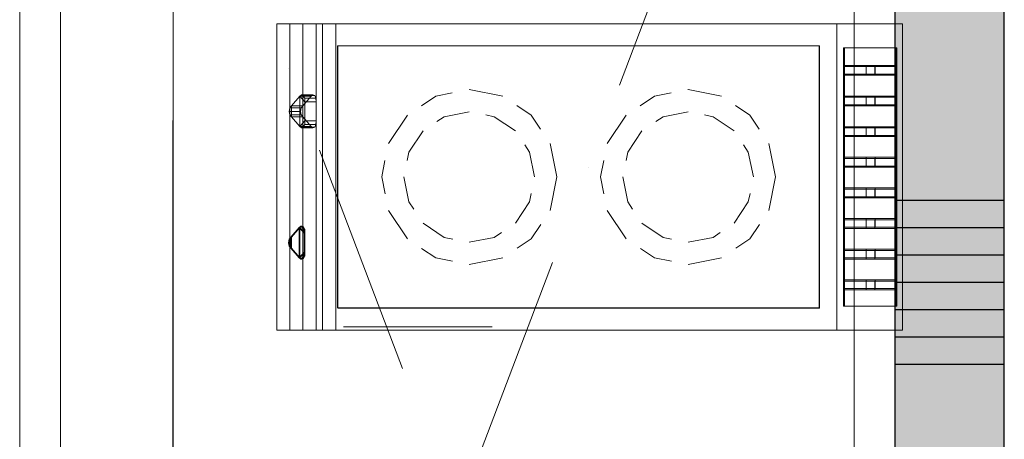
# Model space of a CAD drawing. Header units: millimetres. Extents: x 20872 to 297961, y -293704 to 213007.
# Tile 86 of 256: x 115508 to 116633, y -132964 to -132484. Entities that reach past the tile are written whole.
import ezdxf
from ezdxf.xclip import XClip

# ---------------------------------------------------------------- set-up
doc = ezdxf.new("R2010")
doc.units = ezdxf.units.MM
doc.header["$LTSCALE"] = 100
doc.header["$XCLIPFRAME"] = 2
doc.linetypes.add('ACAD_ISO10W100', pattern=[18, 12, -3, 0, -3])
for name, color, linetype in [('A--L$7--_stramien', 1, 'Continuous'), ('A--L20--_bovenbouw', 3, 'Continuous'), ('A--L73--_vaste keukenvoorzieningen', 8, 'Continuous'), ('A--T$1A-afwerking', 8, 'Continuous'), ('XREFS', 9, 'Continuous')]:
    doc.layers.add(name, color=color, linetype=linetype)

# ---------------------------------------------------------------- blocks, each defined once
blk = doc.blocks.new('catering')
at = {"layer": 'A--L73--_vaste keukenvoorzieningen', "lineweight": 0}
for points in [[(210587.803, 32265.819), (210587.803, 32331.222), (210604.294, 32331.222), (210604.294, 32265.819), (210604.294, 32260.218), (210593.803, 32260.218), (210593.803, 32265.819), (210587.803, 32265.819)], [(210604.301, 32260.688), (210604.296, 32331.179)], [(210584.294, 32270.896), (210584.294, 32323.64)], [(210604.294, 32323.64), (210604.294, 32270.896)], [(210585.225, 32271.827), (210585.225, 32322.709)], [(210585.225, 32271.827), (210585.225, 32322.709)], [(210603.362, 32322.709), (210603.362, 32271.827)], [(210603.362, 32322.709), (210603.362, 32271.827)], [(210598.003, 32307.051), (210599.894, 32312.037)], [(210604.294, 32306.708), (210604.294, 32312.042)], [(210590.439, 32307.433), (210590.439, 32307.433)], [(210584.294, 32306.307), (210584.294, 32306.307)], [(210591.148, 32305.563), (210593.039, 32300.576)], [(210597.294, 32305.18), (210597.294, 32305.181)], [(210604.294, 32304.708), (210604.294, 32304.708)], [(210584.294, 32304.307), (210584.294, 32298.974)], [(210594.576, 32298.012), (210596.467, 32302.999)], [(210604.294, 32297.042), (210604.294, 32302.375)]]:
    blk.add_lwpolyline(points, dxfattribs=at)
at = {"layer": 'A--L73--_vaste keukenvoorzieningen', "lineweight": 5}
for points in [[(210587.803, 32331.222), (210587.803, 32265.819)], [(210604.294, 32265.819), (210604.294, 32331.222)], [(210590.167, 32301.453), (210590.167, 32308.453)], [(210590.167, 32308.453), (210591.517, 32308.453)], [(210590.167, 32308.453), (210590.167, 32301.453)], [(210590.767, 32308.453), (210590.167, 32308.453)], [(210590.167, 32301.453), (210590.167, 32308.453)], [(210590.167, 32308.453), (210591.517, 32308.453)], [(210590.167, 32308.453), (210590.167, 32301.453)], [(210590.767, 32308.453), (210590.167, 32308.453)], [(210591.517, 32308.453), (210590.167, 32308.453)], [(210590.167, 32308.453), (210604.468, 32308.453)], [(210590.767, 32308.453), (210590.167, 32308.453)], [(210590.167, 32308.453), (210604.468, 32308.453)], [(210591.517, 32308.453), (210590.167, 32308.453)], [(210590.167, 32308.453), (210604.468, 32308.453)], [(210590.167, 32301.453), (210590.167, 32308.453)], [(210590.167, 32308.453), (210591.517, 32308.453)], [(210590.167, 32308.453), (210590.167, 32301.453)], [(210590.767, 32308.453), (210590.167, 32308.453)], [(210590.167, 32301.453), (210590.167, 32308.453)], [(210590.167, 32308.453), (210591.517, 32308.453)], [(210590.167, 32308.453), (210590.167, 32301.453)], [(210590.767, 32308.453), (210590.167, 32308.453)], [(210590.767, 32308.453), (210590.167, 32308.453)], [(210590.167, 32308.453), (210604.468, 32308.453)], [(210590.467, 32301.453), (210590.467, 32308.453)], [(210590.467, 32308.453), (210604.468, 32308.453)], [(210590.467, 32308.453), (210604.468, 32308.453)], [(210590.467, 32301.453), (210590.467, 32308.453)], [(210604.468, 32308.453), (210590.467, 32308.453)], [(210590.467, 32308.453), (210591.067, 32308.453)], [(210590.467, 32308.453), (210590.467, 32301.453)], [(210604.468, 32308.453), (210590.467, 32308.453)], [(210590.467, 32301.453), (210590.467, 32308.453)], [(210590.467, 32308.453), (210591.067, 32308.453)], [(210590.467, 32308.453), (210590.467, 32301.453)], [(210604.468, 32308.453), (210590.467, 32308.453)], [(210590.467, 32301.453), (210590.467, 32308.453)], [(210590.467, 32308.453), (210591.067, 32308.453)], [(210590.767, 32308.453), (210590.767, 32301.453)], [(210604.468, 32308.453), (210590.767, 32308.453)], [(210590.767, 32301.453), (210590.767, 32308.453)], [(210590.767, 32308.453), (210590.767, 32301.453)], [(210604.468, 32308.453), (210590.767, 32308.453)], [(210590.767, 32301.453), (210590.767, 32308.453)], [(210604.468, 32308.453), (210590.767, 32308.453)], [(210590.767, 32308.453), (210590.767, 32301.453)], [(210604.468, 32308.453), (210590.767, 32308.453)], [(210590.767, 32301.453), (210590.767, 32308.453)], [(210590.767, 32308.453), (210590.767, 32301.453)], [(210604.468, 32308.453), (210590.767, 32308.453)], [(210590.767, 32301.453), (210590.767, 32308.453)], [(210604.468, 32308.453), (210590.767, 32308.453)], [(210591.067, 32308.453), (210591.067, 32301.453)], [(210591.067, 32308.453), (210591.067, 32301.453)], [(210591.067, 32308.453), (210602.967, 32308.453)], [(210591.067, 32301.453), (210591.067, 32308.453)], [(210591.067, 32308.453), (210602.967, 32308.453)], [(210591.067, 32308.453), (210591.067, 32301.453)], [(210591.067, 32301.453), (210591.067, 32308.453)], [(210591.067, 32308.453), (210602.967, 32308.453)], [(210591.067, 32308.453), (210591.067, 32301.453)], [(210591.217, 32301.453), (210591.217, 32308.453)], [(210591.217, 32308.453), (210604.468, 32308.453)], [(210591.217, 32308.453), (210591.217, 32301.453)], [(210591.517, 32308.453), (210591.217, 32308.453)], [(210591.217, 32301.453), (210591.217, 32308.453)], [(210591.217, 32308.453), (210604.468, 32308.453)], [(210591.217, 32308.453), (210591.217, 32301.453)], [(210591.517, 32308.453), (210591.217, 32308.453)], [(210604.468, 32308.453), (210591.217, 32308.453)], [(210591.217, 32308.453), (210591.517, 32308.453)], [(210604.468, 32308.453), (210591.217, 32308.453)], [(210591.217, 32308.453), (210591.517, 32308.453)], [(210591.217, 32301.453), (210591.217, 32308.453)], [(210591.217, 32308.453), (210604.468, 32308.453)], [(210591.217, 32308.453), (210591.217, 32301.453)], [(210591.517, 32308.453), (210591.217, 32308.453)], [(210591.217, 32301.453), (210591.217, 32308.453)], [(210591.217, 32308.453), (210604.468, 32308.453)], [(210591.217, 32308.453), (210591.217, 32301.453)], [(210591.517, 32308.453), (210591.217, 32308.453)], [(210591.517, 32301.453), (210591.517, 32308.453)], [(210591.517, 32308.453), (210591.517, 32301.453)], [(210591.517, 32301.453), (210591.517, 32308.453)], [(210591.517, 32308.453), (210591.517, 32301.453)], [(210604.468, 32308.453), (210591.517, 32308.453)], [(210591.517, 32308.453), (210604.468, 32308.453)], [(210591.517, 32301.453), (210591.517, 32308.453)], [(210591.517, 32308.453), (210604.468, 32308.453)], [(210604.468, 32308.453), (210591.517, 32308.453)], [(210591.517, 32308.453), (210604.468, 32308.453)], [(210591.517, 32301.453), (210591.517, 32308.453)], [(210591.517, 32308.453), (210591.517, 32301.453)], [(210591.517, 32301.453), (210591.517, 32308.453)], [(210591.517, 32308.453), (210591.517, 32301.453)], [(210602.967, 32308.453), (210602.967, 32301.453)], [(210602.967, 32308.453), (210602.967, 32301.453)], [(210602.967, 32308.453), (210604.468, 32308.453)], [(210604.468, 32308.453), (210602.967, 32308.453)], [(210602.967, 32308.453), (210604.468, 32308.453)], [(210602.967, 32301.453), (210602.967, 32308.453)], [(210602.967, 32308.453), (210604.468, 32308.453)], [(210602.967, 32308.453), (210602.967, 32301.453)], [(210602.967, 32301.453), (210602.967, 32308.453)], [(210602.967, 32308.453), (210604.468, 32308.453)], [(210602.967, 32308.453), (210602.967, 32301.453)], [(210604.468, 32308.453), (210604.468, 32301.453)], [(210604.468, 32301.453), (210604.468, 32308.453)], [(210604.468, 32308.453), (210604.468, 32301.453)], [(210604.468, 32301.453), (210604.468, 32308.453)], [(210604.468, 32308.453), (210604.468, 32301.453)], [(210604.468, 32301.453), (210604.468, 32308.453)], [(210604.468, 32308.453), (210604.468, 32301.453)], [(210604.468, 32301.453), (210604.468, 32308.453)], [(210604.468, 32308.453), (210604.468, 32301.453)], [(210604.468, 32308.453), (210604.468, 32301.453)], [(210604.468, 32308.453), (210604.468, 32301.453)], [(210604.468, 32301.453), (210604.468, 32308.453)], [(210604.468, 32308.453), (210604.468, 32301.453)], [(210604.468, 32301.453), (210604.468, 32308.453)], [(210604.468, 32308.453), (210604.468, 32301.453)], [(210604.468, 32301.453), (210604.468, 32308.453)], [(210604.468, 32308.453), (210604.468, 32301.453)], [(210604.468, 32301.453), (210604.468, 32308.453)], [(210604.468, 32308.453), (210604.468, 32301.453)], [(210604.468, 32301.453), (210604.468, 32308.453)], [(210604.468, 32308.453), (210604.468, 32301.453)], [(210604.468, 32301.453), (210604.468, 32308.453)], [(210604.468, 32308.453), (210604.468, 32301.453)], [(210604.468, 32301.453), (210604.468, 32308.453)], [(210604.468, 32308.453), (210604.468, 32301.453)], [(210604.468, 32301.453), (210604.468, 32308.453)], [(210604.468, 32308.453), (210604.468, 32301.453)], [(210591.557, 32301.96), (210591.557, 32307.95)], [(210591.557, 32307.95), (210602.562, 32307.95)], [(210591.567, 32307.953), (210591.567, 32301.953)], [(210602.568, 32307.953), (210591.567, 32307.953)], [(210602.562, 32307.95), (210602.562, 32301.96)], [(210602.568, 32307.953), (210602.568, 32301.953)], [(210603.117, 32307.903), (210603.117, 32302.003)], [(210604.318, 32307.903), (210603.117, 32307.903)], [(210604.34, 32307.903), (210603.14, 32307.903)], [(210603.14, 32307.903), (210603.14, 32302.003)], [(210603.14, 32302.003), (210603.14, 32307.903)], [(210603.14, 32307.903), (210603.14, 32302.003)], [(210604.34, 32307.903), (210603.14, 32307.903)], [(210603.14, 32307.903), (210603.14, 32302.003)], [(210603.14, 32302.003), (210603.14, 32307.903)], [(210603.14, 32307.903), (210603.14, 32302.003)], [(210604.34, 32307.903), (210603.14, 32307.903)], [(210603.14, 32307.903), (210604.34, 32307.903)], [(210604.34, 32307.903), (210603.14, 32307.903)], [(210603.14, 32307.903), (210603.14, 32302.003)], [(210604.318, 32302.003), (210604.318, 32307.903)], [(210604.34, 32302.003), (210604.34, 32307.903)], [(210604.34, 32307.903), (210604.34, 32302.003)], [(210604.34, 32302.003), (210604.34, 32307.903)], [(210604.34, 32302.003), (210604.34, 32307.903)], [(210604.34, 32307.903), (210604.34, 32302.003)], [(210604.34, 32302.003), (210604.34, 32307.903)], [(210604.34, 32302.003), (210604.34, 32307.903)], [(210603.122, 32307.475), (210604.318, 32307.475)], [(210603.14, 32307.303), (210603.14, 32307.503)], [(210603.14, 32307.503), (210603.641, 32307.503)], [(210604.34, 32307.503), (210603.14, 32307.503)], [(210603.14, 32307.503), (210603.14, 32307.303)], [(210603.14, 32307.303), (210603.14, 32307.503)], [(210603.14, 32307.503), (210603.641, 32307.503)], [(210604.34, 32307.503), (210603.14, 32307.503)], [(210603.14, 32307.503), (210603.14, 32307.303)], [(210604.34, 32307.503), (210603.14, 32307.503)], [(210603.14, 32307.503), (210603.641, 32307.503)], [(210603.639, 32307.475), (210603.639, 32307.277)], [(210603.641, 32307.503), (210603.641, 32307.303)], [(210603.641, 32307.303), (210603.641, 32307.503)], [(210603.641, 32307.503), (210603.84, 32307.503)], [(210603.641, 32307.503), (210603.641, 32307.303)], [(210603.641, 32307.303), (210603.641, 32307.503)], [(210603.641, 32307.503), (210603.84, 32307.503)], [(210603.641, 32307.503), (210603.84, 32307.503)], [(210603.838, 32307.277), (210603.838, 32307.475)], [(210603.84, 32307.503), (210603.84, 32307.303)], [(210603.84, 32307.303), (210603.84, 32307.503)], [(210603.84, 32307.503), (210604.34, 32307.503)], [(210603.84, 32307.503), (210603.84, 32307.303)], [(210603.84, 32307.303), (210603.84, 32307.503)], [(210603.84, 32307.503), (210604.34, 32307.503)], [(210603.84, 32307.503), (210604.34, 32307.503)], [(210604.34, 32307.503), (210604.34, 32307.303)], [(210604.34, 32307.303), (210604.34, 32307.503)], [(210604.34, 32307.503), (210604.34, 32307.303)], [(210604.34, 32307.303), (210604.34, 32307.503)], [(210604.318, 32307.277), (210603.117, 32307.277)], [(210603.641, 32307.303), (210603.14, 32307.303)], [(210603.14, 32307.303), (210604.34, 32307.303)], [(210603.641, 32307.303), (210603.14, 32307.303)], [(210603.14, 32307.303), (210604.34, 32307.303)], [(210604.34, 32307.303), (210603.14, 32307.303)], [(210603.14, 32307.303), (210603.641, 32307.303)], [(210603.84, 32307.303), (210603.641, 32307.303)], [(210603.84, 32307.303), (210603.641, 32307.303)], [(210603.641, 32307.303), (210603.84, 32307.303)], [(210604.34, 32307.303), (210603.84, 32307.303)], [(210604.34, 32307.303), (210603.84, 32307.303)], [(210603.84, 32307.303), (210604.34, 32307.303)], [(210594.567, 32306.953), (210594.566, 32306.952)], [(210595.332, 32306.8), (210594.567, 32306.953)], [(210599.567, 32306.953), (210599.566, 32306.952)], [(210600.332, 32306.8), (210599.567, 32306.953)], [(210590.698, 32306.797), (210590.504, 32306.58)], [(210590.698, 32306.797), (210590.504, 32306.58)], [(210590.698, 32306.797), (210590.504, 32306.58)], [(210590.737, 32306.831), (210590.698, 32306.797)], [(210590.737, 32306.831), (210590.698, 32306.797)], [(210590.698, 32306.797), (210590.737, 32306.831)], [(210590.698, 32306.797), (210590.955, 32306.797)], [(210590.955, 32306.797), (210590.698, 32306.797)], [(210590.698, 32306.797), (210590.955, 32306.797)], [(210590.955, 32306.797), (210590.698, 32306.797)], [(210590.813, 32306.669), (210590.698, 32306.797)], [(210590.698, 32306.107), (210590.698, 32306.797)], [(210590.698, 32306.797), (210590.813, 32306.669)], [(210590.698, 32306.107), (210590.698, 32306.797)], [(210590.78, 32306.814), (210590.737, 32306.831)], [(210590.737, 32306.831), (210590.994, 32306.831)], [(210590.994, 32306.831), (210590.737, 32306.831)], [(210590.78, 32306.814), (210590.737, 32306.831)], [(210590.737, 32306.831), (210590.994, 32306.831)], [(210590.994, 32306.831), (210590.737, 32306.831)], [(210590.78, 32306.814), (210590.737, 32306.831)], [(210590.737, 32306.831), (210590.808, 32306.752)], [(210590.737, 32306.831), (210590.808, 32306.752)], [(210590.761, 32306.58), (210590.955, 32306.797)], [(210590.761, 32306.58), (210590.955, 32306.797)], [(210590.808, 32306.752), (210590.78, 32306.814)], [(210590.78, 32306.814), (210591.036, 32306.814)], [(210591.036, 32306.814), (210590.78, 32306.814)], [(210590.808, 32306.752), (210590.78, 32306.814)], [(210590.78, 32306.814), (210591.036, 32306.814)], [(210591.036, 32306.814), (210590.78, 32306.814)], [(210590.808, 32306.752), (210590.78, 32306.814)], [(210590.813, 32306.669), (210590.808, 32306.752)], [(210590.808, 32306.752), (210591.065, 32306.752)], [(210591.065, 32306.752), (210590.808, 32306.752)], [(210590.813, 32306.669), (210590.808, 32306.752)], [(210590.808, 32306.752), (210591.065, 32306.752)], [(210591.065, 32306.752), (210590.808, 32306.752)], [(210590.808, 32306.752), (210590.813, 32306.669)], [(210590.955, 32306.797), (210590.994, 32306.831)], [(210590.955, 32306.797), (210590.994, 32306.831)], [(210590.994, 32306.831), (210591.036, 32306.814)], [(210590.994, 32306.831), (210591.036, 32306.814)], [(210591.036, 32306.814), (210591.065, 32306.752)], [(210591.036, 32306.814), (210591.065, 32306.752)], [(210591.065, 32306.752), (210591.07, 32306.669)], [(210591.065, 32306.752), (210591.07, 32306.669)], [(210593.802, 32306.8), (210593.474, 32306.581)], [(210594.181, 32306.876), (210593.802, 32306.8)], [(210598.802, 32306.8), (210598.474, 32306.581)], [(210599.181, 32306.876), (210598.802, 32306.8)], [(210603.122, 32306.775), (210604.318, 32306.775)], [(210603.14, 32306.603), (210603.14, 32306.803)], [(210603.14, 32306.803), (210603.641, 32306.803)], [(210604.34, 32306.803), (210603.14, 32306.803)], [(210603.14, 32306.803), (210603.14, 32306.603)], [(210603.14, 32306.603), (210603.14, 32306.803)], [(210603.14, 32306.803), (210603.641, 32306.803)], [(210604.34, 32306.803), (210603.14, 32306.803)], [(210603.14, 32306.803), (210603.14, 32306.603)], [(210604.34, 32306.803), (210603.14, 32306.803)], [(210603.14, 32306.803), (210603.641, 32306.803)], [(210603.639, 32306.775), (210603.639, 32306.577)], [(210603.641, 32306.803), (210603.641, 32306.603)], [(210603.641, 32306.603), (210603.641, 32306.803)], [(210603.641, 32306.803), (210603.84, 32306.803)], [(210603.641, 32306.803), (210603.641, 32306.603)], [(210603.641, 32306.603), (210603.641, 32306.803)], [(210603.641, 32306.803), (210603.84, 32306.803)], [(210603.641, 32306.803), (210603.84, 32306.803)], [(210603.838, 32306.577), (210603.838, 32306.775)], [(210603.84, 32306.803), (210603.84, 32306.603)], [(210603.84, 32306.603), (210603.84, 32306.803)], [(210603.84, 32306.803), (210604.34, 32306.803)], [(210603.84, 32306.803), (210603.84, 32306.603)], [(210603.84, 32306.603), (210603.84, 32306.803)], [(210603.84, 32306.803), (210604.34, 32306.803)], [(210603.84, 32306.803), (210604.34, 32306.803)], [(210604.34, 32306.803), (210604.34, 32306.603)], [(210604.34, 32306.603), (210604.34, 32306.803)], [(210604.34, 32306.803), (210604.34, 32306.603)], [(210604.34, 32306.603), (210604.34, 32306.803)], [(210590.469, 32306.531), (210590.456, 32306.452)], [(210590.469, 32306.531), (210590.456, 32306.452)], [(210590.456, 32306.452), (210590.469, 32306.531)], [(210590.504, 32306.58), (210590.469, 32306.531)], [(210590.504, 32306.58), (210590.469, 32306.531)], [(210590.504, 32306.58), (210590.469, 32306.531)], [(210590.469, 32306.531), (210590.726, 32306.531)], [(210590.726, 32306.531), (210590.469, 32306.531)], [(210590.469, 32306.531), (210590.726, 32306.531)], [(210590.726, 32306.531), (210590.469, 32306.531)], [(210590.469, 32306.531), (210590.469, 32306.373)], [(210590.469, 32306.531), (210590.469, 32306.373)], [(210590.504, 32306.58), (210590.761, 32306.58)], [(210590.761, 32306.58), (210590.504, 32306.58)], [(210590.504, 32306.58), (210590.761, 32306.58)], [(210590.761, 32306.58), (210590.504, 32306.58)], [(210590.504, 32306.58), (210590.504, 32306.324)], [(210590.504, 32306.324), (210590.504, 32306.58)], [(210590.713, 32306.452), (210590.726, 32306.531)], [(210590.713, 32306.452), (210590.726, 32306.531)], [(210590.726, 32306.531), (210590.761, 32306.58)], [(210590.726, 32306.531), (210590.761, 32306.58)], [(210590.813, 32306.235), (210590.813, 32306.669)], [(210590.813, 32306.669), (210591.07, 32306.669)], [(210591.07, 32306.669), (210590.813, 32306.669)], [(210590.813, 32306.235), (210590.813, 32306.669)], [(210590.813, 32306.669), (210591.07, 32306.669)], [(210591.07, 32306.669), (210590.813, 32306.669)], [(210590.813, 32306.669), (210590.813, 32306.235)], [(210591.07, 32306.669), (210591.07, 32306.235)], [(210591.07, 32306.669), (210591.07, 32306.235)], [(210595.981, 32306.367), (210595.653, 32306.586)], [(210600.981, 32306.367), (210600.654, 32306.586)], [(210604.318, 32306.577), (210603.117, 32306.577)], [(210603.641, 32306.603), (210603.14, 32306.603)], [(210603.14, 32306.603), (210604.34, 32306.603)], [(210603.641, 32306.603), (210603.14, 32306.603)], [(210603.14, 32306.603), (210604.34, 32306.603)], [(210604.34, 32306.603), (210603.14, 32306.603)], [(210603.14, 32306.603), (210603.641, 32306.603)], [(210603.84, 32306.603), (210603.641, 32306.603)], [(210603.84, 32306.603), (210603.641, 32306.603)], [(210603.641, 32306.603), (210603.84, 32306.603)], [(210604.34, 32306.603), (210603.84, 32306.603)], [(210604.34, 32306.603), (210603.84, 32306.603)], [(210603.84, 32306.603), (210604.34, 32306.603)], [(210590.456, 32306.452), (210590.713, 32306.452)], [(210590.713, 32306.452), (210590.456, 32306.452)], [(210590.456, 32306.452), (210590.469, 32306.373)], [(210590.456, 32306.452), (210590.713, 32306.452)], [(210590.713, 32306.452), (210590.456, 32306.452)], [(210590.456, 32306.452), (210590.469, 32306.373)], [(210590.469, 32306.373), (210590.456, 32306.452)], [(210590.469, 32306.373), (210590.726, 32306.373)], [(210590.726, 32306.373), (210590.469, 32306.373)], [(210590.469, 32306.373), (210590.504, 32306.324)], [(210590.469, 32306.373), (210590.726, 32306.373)], [(210590.726, 32306.373), (210590.469, 32306.373)], [(210590.469, 32306.373), (210590.504, 32306.324)], [(210590.469, 32306.373), (210590.504, 32306.324)], [(210590.504, 32306.324), (210590.761, 32306.324)], [(210590.761, 32306.324), (210590.504, 32306.324)], [(210590.504, 32306.324), (210590.698, 32306.107)], [(210590.504, 32306.324), (210590.761, 32306.324)], [(210590.761, 32306.324), (210590.504, 32306.324)], [(210590.504, 32306.324), (210590.698, 32306.107)], [(210590.504, 32306.324), (210590.698, 32306.107)], [(210590.726, 32306.373), (210590.713, 32306.452)], [(210590.726, 32306.373), (210590.713, 32306.452)], [(210590.761, 32306.324), (210590.726, 32306.373)], [(210590.761, 32306.324), (210590.726, 32306.373)], [(210590.955, 32306.107), (210590.761, 32306.324)], [(210590.955, 32306.107), (210590.761, 32306.324)], [(210593.153, 32306.367), (210592.719, 32305.718)], [(210593.996, 32306.331), (210593.83, 32306.22)], [(210594.567, 32306.445), (210593.996, 32306.331)], [(210595.138, 32306.331), (210594.943, 32306.37)], [(210595.622, 32306.008), (210595.138, 32306.331)], [(210596.196, 32306.045), (210595.981, 32306.367)], [(210598.154, 32306.367), (210597.719, 32305.718)], [(210598.996, 32306.331), (210598.83, 32306.22)], [(210599.567, 32306.445), (210598.996, 32306.331)], [(210600.138, 32306.331), (210599.943, 32306.37)], [(210600.622, 32306.008), (210600.138, 32306.331)], [(210601.196, 32306.045), (210600.981, 32306.367)], [(210590.813, 32306.235), (210590.698, 32306.107)], [(210590.813, 32306.235), (210590.698, 32306.107)], [(210590.698, 32306.107), (210590.955, 32306.107)], [(210590.955, 32306.107), (210590.698, 32306.107)], [(210590.698, 32306.107), (210590.737, 32306.073)], [(210590.698, 32306.107), (210590.955, 32306.107)], [(210590.955, 32306.107), (210590.698, 32306.107)], [(210590.698, 32306.107), (210590.737, 32306.073)], [(210590.698, 32306.107), (210590.737, 32306.073)], [(210590.737, 32306.073), (210590.808, 32306.152)], [(210590.737, 32306.073), (210590.808, 32306.152)], [(210590.737, 32306.073), (210590.78, 32306.09)], [(210590.737, 32306.073), (210590.78, 32306.09)], [(210590.78, 32306.09), (210590.737, 32306.073)], [(210590.737, 32306.073), (210590.994, 32306.073)], [(210590.994, 32306.073), (210590.737, 32306.073)], [(210590.737, 32306.073), (210590.994, 32306.073)], [(210590.994, 32306.073), (210590.737, 32306.073)], [(210590.78, 32306.09), (210590.808, 32306.152)], [(210590.78, 32306.09), (210590.808, 32306.152)], [(210590.808, 32306.152), (210590.78, 32306.09)], [(210590.78, 32306.09), (210591.036, 32306.09)], [(210591.036, 32306.09), (210590.78, 32306.09)], [(210590.78, 32306.09), (210591.036, 32306.09)], [(210591.036, 32306.09), (210590.78, 32306.09)], [(210590.808, 32306.152), (210590.813, 32306.235)], [(210590.808, 32306.152), (210590.813, 32306.235)], [(210590.808, 32306.152), (210590.813, 32306.235)], [(210590.808, 32306.152), (210591.065, 32306.152)], [(210591.065, 32306.152), (210590.808, 32306.152)], [(210590.808, 32306.152), (210591.065, 32306.152)], [(210591.065, 32306.152), (210590.808, 32306.152)], [(210591.07, 32306.235), (210590.813, 32306.235)], [(210590.813, 32306.235), (210591.07, 32306.235)], [(210591.07, 32306.235), (210590.813, 32306.235)], [(210590.813, 32306.235), (210591.07, 32306.235)], [(210590.994, 32306.073), (210590.955, 32306.107)], [(210590.994, 32306.073), (210590.955, 32306.107)], [(210591.036, 32306.09), (210590.994, 32306.073)], [(210591.036, 32306.09), (210590.994, 32306.073)], [(210591.065, 32306.152), (210591.036, 32306.09)], [(210591.065, 32306.152), (210591.036, 32306.09)], [(210591.07, 32306.235), (210591.065, 32306.152)], [(210591.07, 32306.235), (210591.065, 32306.152)], [(210603.122, 32306.075), (210604.318, 32306.075)], [(210603.14, 32305.903), (210603.14, 32306.103)], [(210603.14, 32306.103), (210603.641, 32306.103)], [(210604.34, 32306.103), (210603.14, 32306.103)], [(210603.14, 32306.103), (210603.14, 32305.903)], [(210603.14, 32305.903), (210603.14, 32306.103)], [(210603.14, 32306.103), (210603.641, 32306.103)], [(210604.34, 32306.103), (210603.14, 32306.103)], [(210603.14, 32306.103), (210603.14, 32305.903)], [(210604.34, 32306.103), (210603.14, 32306.103)], [(210603.14, 32306.103), (210603.641, 32306.103)], [(210603.639, 32306.075), (210603.639, 32305.877)], [(210603.641, 32306.103), (210603.641, 32305.903)], [(210603.641, 32305.903), (210603.641, 32306.103)], [(210603.641, 32306.103), (210603.84, 32306.103)], [(210603.641, 32306.103), (210603.641, 32305.903)], [(210603.641, 32305.903), (210603.641, 32306.103)], [(210603.641, 32306.103), (210603.84, 32306.103)], [(210603.641, 32306.103), (210603.84, 32306.103)], [(210603.838, 32305.877), (210603.838, 32306.075)], [(210603.84, 32306.103), (210603.84, 32305.903)], [(210603.84, 32305.903), (210603.84, 32306.103)], [(210603.84, 32306.103), (210604.34, 32306.103)], [(210603.84, 32306.103), (210603.84, 32305.903)], [(210603.84, 32305.903), (210603.84, 32306.103)], [(210603.84, 32306.103), (210604.34, 32306.103)], [(210603.84, 32306.103), (210604.34, 32306.103)], [(210604.34, 32306.103), (210604.34, 32305.903)], [(210604.34, 32305.903), (210604.34, 32306.103)], [(210604.34, 32306.103), (210604.34, 32305.903)], [(210604.34, 32305.903), (210604.34, 32306.103)], [(210593.512, 32306.008), (210593.188, 32305.524)], [(210598.512, 32306.008), (210598.188, 32305.524)], [(210604.318, 32305.877), (210603.117, 32305.877)], [(210603.641, 32305.903), (210603.14, 32305.903)], [(210603.14, 32305.903), (210604.34, 32305.903)], [(210603.641, 32305.903), (210603.14, 32305.903)], [(210603.14, 32305.903), (210604.34, 32305.903)], [(210604.34, 32305.903), (210603.14, 32305.903)], [(210603.14, 32305.903), (210603.641, 32305.903)], [(210603.84, 32305.903), (210603.641, 32305.903)], [(210603.84, 32305.903), (210603.641, 32305.903)], [(210603.641, 32305.903), (210603.84, 32305.903)], [(210604.34, 32305.903), (210603.84, 32305.903)], [(210604.34, 32305.903), (210603.84, 32305.903)], [(210603.84, 32305.903), (210604.34, 32305.903)], [(210592.719, 32305.718), (210592.719, 32305.717)], [(210595.945, 32305.524), (210595.835, 32305.689)], [(210596.415, 32305.718), (210596.414, 32305.719)], [(210596.567, 32304.953), (210596.415, 32305.718)], [(210597.719, 32305.718), (210597.719, 32305.717)], [(210600.945, 32305.524), (210600.835, 32305.689)], [(210601.415, 32305.718), (210601.414, 32305.719)], [(210601.568, 32304.953), (210601.415, 32305.718)], [(210593.188, 32305.524), (210593.15, 32305.328)], [(210596.059, 32304.953), (210595.945, 32305.524)], [(210598.188, 32305.524), (210598.15, 32305.328)], [(210601.06, 32304.953), (210600.945, 32305.524)], [(210603.122, 32305.375), (210604.318, 32305.375)], [(210603.14, 32305.203), (210603.14, 32305.403)], [(210603.14, 32305.403), (210603.641, 32305.403)], [(210604.34, 32305.403), (210603.14, 32305.403)], [(210603.14, 32305.403), (210603.14, 32305.203)], [(210603.14, 32305.203), (210603.14, 32305.403)], [(210603.14, 32305.403), (210603.641, 32305.403)], [(210604.34, 32305.403), (210603.14, 32305.403)], [(210603.14, 32305.403), (210603.14, 32305.203)], [(210604.34, 32305.403), (210603.14, 32305.403)], [(210603.14, 32305.403), (210603.641, 32305.403)], [(210603.639, 32305.375), (210603.639, 32305.177)], [(210603.641, 32305.403), (210603.641, 32305.203)], [(210603.641, 32305.203), (210603.641, 32305.403)], [(210603.641, 32305.403), (210603.84, 32305.403)], [(210603.641, 32305.403), (210603.641, 32305.203)], [(210603.641, 32305.203), (210603.641, 32305.403)], [(210603.641, 32305.403), (210603.84, 32305.403)], [(210603.641, 32305.403), (210603.84, 32305.403)], [(210603.838, 32305.177), (210603.838, 32305.375)], [(210603.84, 32305.403), (210603.84, 32305.203)], [(210603.84, 32305.203), (210603.84, 32305.403)], [(210603.84, 32305.403), (210604.34, 32305.403)], [(210603.84, 32305.403), (210603.84, 32305.203)], [(210603.84, 32305.203), (210603.84, 32305.403)], [(210603.84, 32305.403), (210604.34, 32305.403)], [(210603.84, 32305.403), (210604.34, 32305.403)], [(210604.34, 32305.403), (210604.34, 32305.203)], [(210604.34, 32305.203), (210604.34, 32305.403)], [(210604.34, 32305.403), (210604.34, 32305.203)], [(210604.34, 32305.203), (210604.34, 32305.403)], [(210592.642, 32305.332), (210592.567, 32304.953)], [(210597.642, 32305.332), (210597.567, 32304.953)], [(210604.318, 32305.177), (210603.117, 32305.177)], [(210603.641, 32305.203), (210603.14, 32305.203)], [(210603.14, 32305.203), (210604.34, 32305.203)], [(210603.641, 32305.203), (210603.14, 32305.203)], [(210603.14, 32305.203), (210604.34, 32305.203)], [(210604.34, 32305.203), (210603.14, 32305.203)], [(210603.14, 32305.203), (210603.641, 32305.203)], [(210603.84, 32305.203), (210603.641, 32305.203)], [(210603.84, 32305.203), (210603.641, 32305.203)], [(210603.641, 32305.203), (210603.84, 32305.203)], [(210604.34, 32305.203), (210603.84, 32305.203)], [(210604.34, 32305.203), (210603.84, 32305.203)], [(210603.84, 32305.203), (210604.34, 32305.203)], [(210592.567, 32304.953), (210592.644, 32304.566)], [(210593.075, 32304.953), (210593.188, 32304.382)], [(210596.415, 32304.187), (210596.567, 32304.953)], [(210597.567, 32304.953), (210597.644, 32304.566)], [(210598.075, 32304.953), (210598.188, 32304.382)], [(210601.415, 32304.187), (210601.568, 32304.953)], [(210603.122, 32304.675), (210604.318, 32304.675)], [(210603.14, 32304.503), (210603.14, 32304.703)], [(210603.14, 32304.703), (210603.641, 32304.703)], [(210604.34, 32304.703), (210603.14, 32304.703)], [(210603.14, 32304.703), (210603.14, 32304.503)], [(210603.14, 32304.503), (210603.14, 32304.703)], [(210603.14, 32304.703), (210603.641, 32304.703)], [(210604.34, 32304.703), (210603.14, 32304.703)], [(210603.14, 32304.703), (210603.14, 32304.503)], [(210604.34, 32304.703), (210603.14, 32304.703)], [(210603.14, 32304.703), (210603.641, 32304.703)], [(210603.639, 32304.675), (210603.639, 32304.477)], [(210603.641, 32304.703), (210603.641, 32304.503)], [(210603.641, 32304.503), (210603.641, 32304.703)], [(210603.641, 32304.703), (210603.84, 32304.703)], [(210603.641, 32304.703), (210603.641, 32304.503)], [(210603.641, 32304.503), (210603.641, 32304.703)], [(210603.641, 32304.703), (210603.84, 32304.703)], [(210603.641, 32304.703), (210603.84, 32304.703)], [(210603.838, 32304.477), (210603.838, 32304.675)], [(210603.84, 32304.703), (210603.84, 32304.503)], [(210603.84, 32304.503), (210603.84, 32304.703)], [(210603.84, 32304.703), (210604.34, 32304.703)], [(210603.84, 32304.703), (210603.84, 32304.503)], [(210603.84, 32304.503), (210603.84, 32304.703)], [(210603.84, 32304.703), (210604.34, 32304.703)], [(210603.84, 32304.703), (210604.34, 32304.703)], [(210604.34, 32304.703), (210604.34, 32304.503)], [(210604.34, 32304.503), (210604.34, 32304.703)], [(210604.34, 32304.703), (210604.34, 32304.503)], [(210604.34, 32304.503), (210604.34, 32304.703)], [(210595.945, 32304.382), (210595.984, 32304.577)], [(210600.945, 32304.382), (210600.984, 32304.577)], [(210604.318, 32304.477), (210603.117, 32304.477)], [(210603.641, 32304.503), (210603.14, 32304.503)], [(210603.14, 32304.503), (210604.34, 32304.503)], [(210603.641, 32304.503), (210603.14, 32304.503)], [(210603.14, 32304.503), (210604.34, 32304.503)], [(210604.34, 32304.503), (210603.14, 32304.503)], [(210603.14, 32304.503), (210603.641, 32304.503)], [(210603.84, 32304.503), (210603.641, 32304.503)], [(210603.84, 32304.503), (210603.641, 32304.503)], [(210603.641, 32304.503), (210603.84, 32304.503)], [(210604.34, 32304.503), (210603.84, 32304.503)], [(210604.34, 32304.503), (210603.84, 32304.503)], [(210603.84, 32304.503), (210604.34, 32304.503)], [(210593.188, 32304.382), (210593.299, 32304.216)], [(210595.622, 32303.898), (210595.945, 32304.382)], [(210598.188, 32304.382), (210598.299, 32304.216)], [(210600.622, 32303.898), (210600.945, 32304.382)], [(210592.719, 32304.187), (210593.153, 32303.538)], [(210597.719, 32304.187), (210598.154, 32303.538)], [(210604.34, 32304.003), (210603.14, 32304.003)], [(210603.14, 32304.003), (210603.641, 32304.003)], [(210603.14, 32304.003), (210603.14, 32303.803)], [(210603.641, 32304.003), (210603.14, 32304.003)], [(210603.14, 32303.803), (210603.14, 32304.003)], [(210603.14, 32304.003), (210604.34, 32304.003)], [(210603.14, 32304.003), (210603.14, 32303.803)], [(210603.641, 32304.003), (210603.14, 32304.003)], [(210603.14, 32303.803), (210603.14, 32304.003)], [(210603.14, 32304.003), (210604.34, 32304.003)], [(210603.641, 32304.003), (210603.84, 32304.003)], [(210603.641, 32303.803), (210603.641, 32304.003)], [(210603.641, 32304.003), (210603.641, 32303.803)], [(210603.84, 32304.003), (210603.641, 32304.003)], [(210603.641, 32303.803), (210603.641, 32304.003)], [(210603.641, 32304.003), (210603.641, 32303.803)], [(210603.84, 32304.003), (210603.641, 32304.003)], [(210603.84, 32304.003), (210604.34, 32304.003)], [(210603.84, 32303.803), (210603.84, 32304.003)], [(210603.84, 32304.003), (210603.84, 32303.803)], [(210604.34, 32304.003), (210603.84, 32304.003)], [(210603.84, 32303.803), (210603.84, 32304.003)], [(210603.84, 32304.003), (210603.84, 32303.803)], [(210604.34, 32304.003), (210603.84, 32304.003)], [(210604.34, 32303.803), (210604.34, 32304.003)], [(210604.34, 32304.003), (210604.34, 32303.803)], [(210604.34, 32303.803), (210604.34, 32304.003)], [(210604.34, 32304.003), (210604.34, 32303.803)], [(210590.487, 32303.58), (210590.681, 32303.797)], [(210590.698, 32303.797), (210590.504, 32303.58)], [(210590.681, 32303.797), (210590.72, 32303.831)], [(210590.796, 32303.669), (210590.681, 32303.797)], [(210590.796, 32303.669), (210590.681, 32303.797)], [(210590.681, 32303.797), (210590.681, 32303.107)], [(210590.681, 32303.797), (210590.681, 32303.107)], [(210590.698, 32303.797), (210590.737, 32303.831)], [(210590.698, 32303.107), (210590.698, 32303.797)], [(210590.698, 32303.797), (210590.813, 32303.669)], [(210590.813, 32303.669), (210590.698, 32303.797)], [(210590.698, 32303.107), (210590.698, 32303.797)], [(210590.762, 32303.814), (210590.72, 32303.831)], [(210590.72, 32303.831), (210590.791, 32303.752)], [(210590.72, 32303.831), (210590.791, 32303.752)], [(210590.737, 32303.831), (210590.808, 32303.752)], [(210590.78, 32303.814), (210590.737, 32303.831)], [(210590.737, 32303.831), (210590.808, 32303.752)], [(210590.791, 32303.752), (210590.762, 32303.814)], [(210590.808, 32303.752), (210590.78, 32303.814)], [(210593.512, 32303.898), (210593.996, 32303.574)], [(210595.981, 32303.538), (210596.2, 32303.866)], [(210598.512, 32303.898), (210598.996, 32303.574)], [(210600.981, 32303.538), (210601.2, 32303.866)], [(210604.318, 32303.777), (210603.117, 32303.777)], [(210603.122, 32303.975), (210604.318, 32303.975)], [(210604.34, 32303.803), (210603.14, 32303.803)], [(210603.14, 32303.803), (210603.641, 32303.803)], [(210603.14, 32303.803), (210603.641, 32303.803)], [(210604.34, 32303.803), (210603.14, 32303.803)], [(210603.14, 32303.803), (210603.641, 32303.803)], [(210604.34, 32303.803), (210603.14, 32303.803)], [(210603.639, 32303.975), (210603.639, 32303.777)], [(210603.641, 32303.803), (210603.84, 32303.803)], [(210603.641, 32303.803), (210603.84, 32303.803)], [(210603.641, 32303.803), (210603.84, 32303.803)], [(210603.838, 32303.777), (210603.838, 32303.975)], [(210603.84, 32303.803), (210604.34, 32303.803)], [(210603.84, 32303.803), (210604.34, 32303.803)], [(210603.84, 32303.803), (210604.34, 32303.803)], [(210590.452, 32303.531), (210590.487, 32303.58)], [(210590.504, 32303.58), (210590.469, 32303.531)], [(210590.487, 32303.324), (210590.487, 32303.58)], [(210590.487, 32303.58), (210590.487, 32303.324)], [(210590.504, 32303.58), (210590.504, 32303.324)], [(210590.504, 32303.324), (210590.504, 32303.58)], [(210590.791, 32303.752), (210590.796, 32303.669)], [(210590.796, 32303.235), (210590.796, 32303.669)], [(210590.808, 32303.752), (210590.813, 32303.669)], [(210590.813, 32303.669), (210590.813, 32303.235)], [(210593.996, 32303.574), (210594.191, 32303.535)], [(210594.567, 32303.461), (210595.138, 32303.574)], [(210595.138, 32303.574), (210595.303, 32303.685)], [(210598.996, 32303.574), (210599.191, 32303.535)], [(210599.567, 32303.461), (210600.138, 32303.574)], [(210600.138, 32303.574), (210600.303, 32303.685)], [(210590.452, 32303.531), (210590.439, 32303.452)], [(210590.439, 32303.452), (210590.452, 32303.373)], [(210590.452, 32303.373), (210590.452, 32303.531)], [(210590.452, 32303.373), (210590.452, 32303.531)], [(210590.487, 32303.324), (210590.452, 32303.373)], [(210590.456, 32303.452), (210590.469, 32303.531)], [(210590.469, 32303.373), (210590.456, 32303.452)], [(210590.469, 32303.531), (210590.469, 32303.373)], [(210590.469, 32303.531), (210590.469, 32303.373)], [(210590.469, 32303.373), (210590.504, 32303.324)], [(210590.681, 32303.107), (210590.487, 32303.324)], [(210590.504, 32303.324), (210590.698, 32303.107)], [(210593.153, 32303.538), (210593.153, 32303.538)], [(210595.659, 32303.323), (210595.981, 32303.538)], [(210598.154, 32303.538), (210598.154, 32303.538)], [(210600.659, 32303.323), (210600.981, 32303.538)], [(210590.681, 32303.107), (210590.796, 32303.235)], [(210590.796, 32303.235), (210590.681, 32303.107)], [(210590.681, 32303.107), (210590.72, 32303.073)], [(210590.813, 32303.235), (210590.698, 32303.107)], [(210590.813, 32303.235), (210590.698, 32303.107)], [(210590.698, 32303.107), (210590.737, 32303.073)], [(210590.72, 32303.073), (210590.791, 32303.152)], [(210590.72, 32303.073), (210590.791, 32303.152)], [(210590.737, 32303.073), (210590.808, 32303.152)], [(210590.737, 32303.073), (210590.808, 32303.152)], [(210590.791, 32303.152), (210590.762, 32303.09)], [(210590.808, 32303.152), (210590.78, 32303.09)], [(210590.791, 32303.152), (210590.796, 32303.235)], [(210590.808, 32303.152), (210590.813, 32303.235)], [(210593.48, 32303.32), (210593.802, 32303.105)], [(210593.802, 32303.105), (210594.188, 32303.028)], [(210594.567, 32302.953), (210595.332, 32303.105)], [(210595.332, 32303.105), (210595.333, 32303.105)], [(210598.48, 32303.32), (210598.802, 32303.105)], [(210598.802, 32303.105), (210599.188, 32303.028)], [(210599.567, 32302.953), (210600.332, 32303.105)], [(210600.332, 32303.105), (210600.333, 32303.105)], [(210603.122, 32303.275), (210604.318, 32303.275)], [(210603.14, 32303.103), (210603.14, 32303.303)], [(210603.14, 32303.303), (210604.34, 32303.303)], [(210604.34, 32303.303), (210603.14, 32303.303)], [(210603.14, 32303.303), (210603.641, 32303.303)], [(210603.14, 32303.303), (210603.14, 32303.103)], [(210603.641, 32303.303), (210603.14, 32303.303)], [(210603.14, 32303.103), (210603.14, 32303.303)], [(210603.14, 32303.303), (210604.34, 32303.303)], [(210603.14, 32303.303), (210603.14, 32303.103)], [(210603.641, 32303.303), (210603.14, 32303.303)], [(210604.34, 32303.103), (210603.14, 32303.103)], [(210604.34, 32303.103), (210603.14, 32303.103)], [(210603.14, 32303.103), (210603.641, 32303.103)], [(210603.14, 32303.103), (210603.641, 32303.103)], [(210604.34, 32303.103), (210603.14, 32303.103)], [(210603.14, 32303.103), (210603.641, 32303.103)], [(210603.639, 32303.275), (210603.639, 32303.077)], [(210603.84, 32303.303), (210603.641, 32303.303)], [(210603.641, 32303.303), (210603.84, 32303.303)], [(210603.641, 32303.103), (210603.641, 32303.303)], [(210603.641, 32303.303), (210603.641, 32303.103)], [(210603.84, 32303.303), (210603.641, 32303.303)], [(210603.641, 32303.103), (210603.641, 32303.303)], [(210603.641, 32303.303), (210603.641, 32303.103)], [(210603.641, 32303.103), (210603.84, 32303.103)], [(210603.641, 32303.103), (210603.84, 32303.103)], [(210603.641, 32303.103), (210603.84, 32303.103)], [(210603.838, 32303.077), (210603.838, 32303.275)], [(210603.84, 32303.303), (210603.84, 32303.103)], [(210604.34, 32303.303), (210603.84, 32303.303)], [(210603.84, 32303.303), (210604.34, 32303.303)], [(210603.84, 32303.103), (210603.84, 32303.303)], [(210603.84, 32303.303), (210603.84, 32303.103)], [(210604.34, 32303.303), (210603.84, 32303.303)], [(210603.84, 32303.103), (210603.84, 32303.303)], [(210603.84, 32303.103), (210604.34, 32303.103)], [(210603.84, 32303.103), (210604.34, 32303.103)], [(210603.84, 32303.103), (210604.34, 32303.103)], [(210604.34, 32303.103), (210604.34, 32303.303)], [(210604.34, 32303.303), (210604.34, 32303.103)], [(210604.34, 32303.103), (210604.34, 32303.303)], [(210604.34, 32303.303), (210604.34, 32303.103)], [(210590.762, 32303.09), (210590.72, 32303.073)], [(210590.78, 32303.09), (210590.737, 32303.073)], [(210604.318, 32303.077), (210603.117, 32303.077)], [(210603.122, 32302.575), (210604.318, 32302.575)], [(210604.34, 32302.603), (210603.14, 32302.603)], [(210603.14, 32302.603), (210603.641, 32302.603)], [(210603.14, 32302.603), (210603.14, 32302.403)], [(210603.641, 32302.603), (210603.14, 32302.603)], [(210603.14, 32302.403), (210603.14, 32302.603)], [(210603.14, 32302.603), (210604.34, 32302.603)], [(210603.14, 32302.603), (210603.14, 32302.403)], [(210603.641, 32302.603), (210603.14, 32302.603)], [(210603.14, 32302.403), (210603.14, 32302.603)], [(210603.14, 32302.603), (210604.34, 32302.603)], [(210603.639, 32302.575), (210603.639, 32302.377)], [(210603.641, 32302.603), (210603.84, 32302.603)], [(210603.641, 32302.403), (210603.641, 32302.603)], [(210603.641, 32302.603), (210603.641, 32302.403)], [(210603.84, 32302.603), (210603.641, 32302.603)], [(210603.641, 32302.403), (210603.641, 32302.603)], [(210603.641, 32302.603), (210603.641, 32302.403)], [(210603.84, 32302.603), (210603.641, 32302.603)], [(210603.838, 32302.377), (210603.838, 32302.575)], [(210603.84, 32302.603), (210604.34, 32302.603)], [(210603.84, 32302.403), (210603.84, 32302.603)], [(210603.84, 32302.603), (210603.84, 32302.403)], [(210604.34, 32302.603), (210603.84, 32302.603)], [(210603.84, 32302.403), (210603.84, 32302.603)], [(210603.84, 32302.603), (210603.84, 32302.403)], [(210604.34, 32302.603), (210603.84, 32302.603)], [(210604.34, 32302.403), (210604.34, 32302.603)], [(210604.34, 32302.603), (210604.34, 32302.403)], [(210604.34, 32302.403), (210604.34, 32302.603)], [(210604.34, 32302.603), (210604.34, 32302.403)], [(210604.318, 32302.377), (210603.117, 32302.377)], [(210604.34, 32302.403), (210603.14, 32302.403)], [(210603.14, 32302.403), (210603.641, 32302.403)], [(210603.14, 32302.403), (210603.641, 32302.403)], [(210604.34, 32302.403), (210603.14, 32302.403)], [(210603.14, 32302.403), (210603.641, 32302.403)], [(210604.34, 32302.403), (210603.14, 32302.403)], [(210603.641, 32302.403), (210603.84, 32302.403)], [(210603.641, 32302.403), (210603.84, 32302.403)], [(210603.641, 32302.403), (210603.84, 32302.403)], [(210603.84, 32302.403), (210604.34, 32302.403)], [(210603.84, 32302.403), (210604.34, 32302.403)], [(210603.84, 32302.403), (210604.34, 32302.403)], [(210603.117, 32302.003), (210604.318, 32302.003)], [(210603.14, 32302.003), (210604.34, 32302.003)], [(210603.14, 32302.003), (210604.34, 32302.003)], [(210604.34, 32302.003), (210603.14, 32302.003)], [(210603.14, 32302.003), (210604.34, 32302.003)], [(210603.14, 32302.003), (210604.34, 32302.003)], [(210602.562, 32301.96), (210591.557, 32301.96)], [(210591.567, 32301.953), (210602.568, 32301.953)], [(210595.093, 32301.527), (210591.693, 32301.527)], [(210591.517, 32301.453), (210590.167, 32301.453)], [(210590.167, 32301.453), (210590.767, 32301.453)], [(210591.517, 32301.453), (210590.167, 32301.453)], [(210590.167, 32301.453), (210590.767, 32301.453)], [(210591.517, 32301.453), (210590.167, 32301.453)], [(210590.167, 32301.453), (210604.468, 32301.453)], [(210590.767, 32301.453), (210590.167, 32301.453)], [(210590.167, 32301.453), (210604.468, 32301.453)], [(210591.517, 32301.453), (210590.167, 32301.453)], [(210590.167, 32301.453), (210604.468, 32301.453)], [(210591.517, 32301.453), (210590.167, 32301.453)], [(210590.167, 32301.453), (210590.767, 32301.453)], [(210591.517, 32301.453), (210590.167, 32301.453)], [(210590.167, 32301.453), (210590.767, 32301.453)], [(210590.767, 32301.453), (210590.167, 32301.453)], [(210590.167, 32301.453), (210604.468, 32301.453)], [(210604.468, 32301.453), (210590.467, 32301.453)], [(210604.468, 32301.453), (210590.467, 32301.453)], [(210604.468, 32301.453), (210590.467, 32301.453)], [(210590.467, 32301.453), (210591.067, 32301.453)], [(210590.467, 32301.453), (210604.468, 32301.453)], [(210591.067, 32301.453), (210590.467, 32301.453)], [(210590.467, 32301.453), (210604.468, 32301.453)], [(210591.067, 32301.453), (210590.467, 32301.453)], [(210590.767, 32301.453), (210604.468, 32301.453)], [(210590.767, 32301.453), (210604.468, 32301.453)], [(210604.468, 32301.453), (210590.767, 32301.453)], [(210590.767, 32301.453), (210604.468, 32301.453)], [(210590.767, 32301.453), (210604.468, 32301.453)], [(210604.468, 32301.453), (210590.767, 32301.453)], [(210591.067, 32301.453), (210602.967, 32301.453)], [(210602.967, 32301.453), (210591.067, 32301.453)], [(210602.967, 32301.453), (210591.067, 32301.453)], [(210604.468, 32301.453), (210591.217, 32301.453)], [(210591.217, 32301.453), (210591.517, 32301.453)], [(210604.468, 32301.453), (210591.217, 32301.453)], [(210591.217, 32301.453), (210591.517, 32301.453)], [(210604.468, 32301.453), (210591.217, 32301.453)], [(210591.217, 32301.453), (210591.517, 32301.453)], [(210604.468, 32301.453), (210591.217, 32301.453)], [(210591.217, 32301.453), (210591.517, 32301.453)], [(210604.468, 32301.453), (210591.217, 32301.453)], [(210591.217, 32301.453), (210591.517, 32301.453)], [(210604.468, 32301.453), (210591.217, 32301.453)], [(210591.217, 32301.453), (210591.517, 32301.453)], [(210591.517, 32301.453), (210604.468, 32301.453)], [(210604.468, 32301.453), (210591.517, 32301.453)], [(210604.468, 32301.453), (210591.517, 32301.453)], [(210604.468, 32301.453), (210591.517, 32301.453)], [(210591.517, 32301.453), (210604.468, 32301.453)], [(210604.468, 32301.453), (210602.967, 32301.453)], [(210602.967, 32301.453), (210604.468, 32301.453)], [(210602.967, 32301.453), (210604.468, 32301.453)], [(210604.468, 32301.453), (210602.967, 32301.453)], [(210604.468, 32301.453), (210602.967, 32301.453)]]:
    blk.add_lwpolyline(points, dxfattribs=at)
at = {"layer": 'A--L73--_vaste keukenvoorzieningen', "lineweight": 9}
blk.add_lwpolyline([(210604.294, 32331.222), (210604.294, 32260.218)], dxfattribs=at)
blk = doc.blocks.new('stramienlijnen_1')
at = {"layer": 'A--L$7--_stramien', "color": 1, "linetype": 'ACAD_ISO10W100', "lineweight": -3}
blk.add_line((115684.5, 0), (115684.5, 22800), dxfattribs=at)
blk = doc.blocks.new('2016-02-04 100 begane grond bestaand')
at = {"layer": 'A--L20--_bovenbouw', "linetype": 'Continuous', "lineweight": -3}
blk.add_hatch(color=60, dxfattribs=at).paths.add_polyline_path([(116634, 15059.4), (116634, 18650), (116509, 18650), (116509, 15059.4)], flags=0)
h = blk.add_hatch(dxfattribs=at)
h.set_pattern_fill('SWAND', color=1, scale=5, angle=90, style=0)
h.set_pattern_definition([(180, (116634.04, 15059.4), (-3e-14, -562.5), []), (180, (116634.04, 15090.6), (-3e-14, -562.5), []), (180, (116634.04, 15121.9), (-3e-14, -562.5), []), (180, (116634.04, 15153.1), (-3e-14, -562.5), []), (180, (116634.04, 15184.4), (-3e-14, -562.5), []), (180, (116634.04, 15215.6), (-3e-14, -562.5), []), (180, (116634.04, 15246.9), (-3e-14, -562.5), [])])
h.paths.add_polyline_path([(116634, 15059.4), (116634, 18650), (116509, 18650), (116509, 15059.4)], flags=0)
at = {"layer": 'A--L20--_bovenbouw', "color": 2, "linetype": 'Continuous', "lineweight": -3}
for p, q in [((116509, 18650), (116509, 15059.4)), ((116634, 15059.4), (116634, 18650))]:
    blk.add_line(p, q, dxfattribs=at)
at = {"layer": 'A--L$7--_stramien'}
blk.add_blockref('stramienlijnen_1', (0, 0), dxfattribs=at)
at = {"layer": 'A--T$1A-afwerking', "xscale": 49.99992073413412, "yscale": 49.99992073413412, "zscale": 49.99992073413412}
blk.add_blockref('catering', (-10413689, -1597908.6), dxfattribs=at)

msp = doc.modelspace()

# ---------------------------------------------------------------- block references
at = {"layer": 'XREFS'}
ref = msp.add_blockref('2016-02-04 100 begane grond bestaand', (-1, -150000.4), dxfattribs=at)
XClip(ref).set_block_clipping_path([(116767.0762143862, 29769.3836009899), (164491.5066313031, 13442.9004429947), (179861.076214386, 13442.9004429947), (179861.076214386, -11696.8579780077), (20873.0762143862, -11696.8579780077), (20873.0762143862, 82263.1420219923), (116767.0762143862, 82263.1420219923)])

doc.saveas('drawing.dxf')
